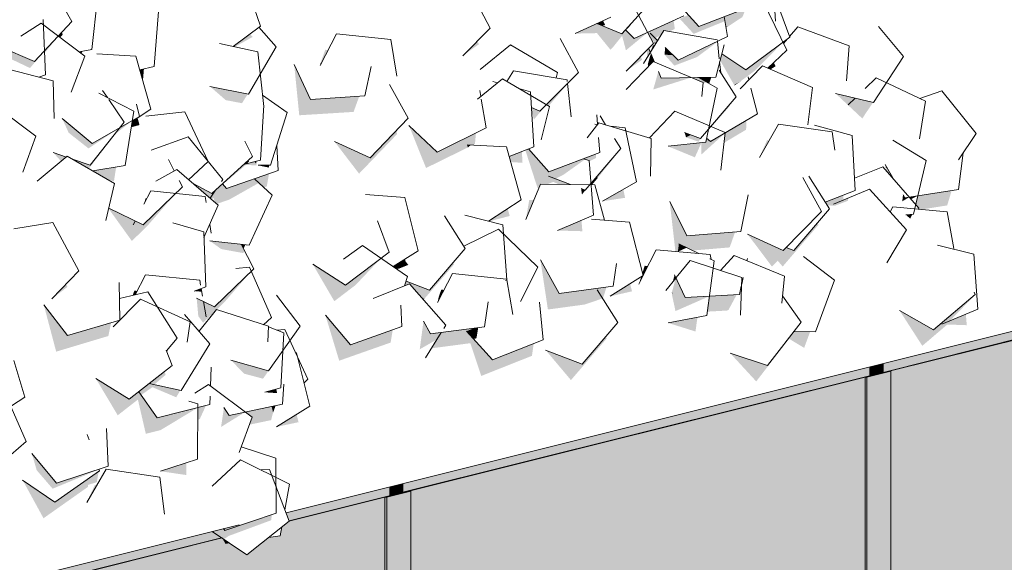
# Model space of a CAD drawing. Header units: millimetres. Extents: x 7522813 to 7573737, y -9734 to 10800.
# Tile 37 of 71: x 7538520 to 7540096, y 2394 to 3263. Entities that reach past the tile are written whole.
import ezdxf

# ---------------------------------------------------------------- set-up
doc = ezdxf.new("R2010")
doc.units = ezdxf.units.MM
doc.header["$MEASUREMENT"] = 0
for name, color, linetype in [('Nowe_2025-10-27 Żywopłot', 7, 'Continuous'), ('Nowe_280-A Dachy Powłoki', 7, 'Continuous'), ('Nowe_290-A Ściany kurtynowe', 7, 'Continuous')]:
    doc.layers.add(name, color=color, linetype=linetype)
for name, color, linetype, lineweight, true_color in [('Nowe_2025-10-27 Żywopłot_Nr_pióra__81', 7, 'Continuous', 13, 0x6a6a6a), ('Nowe_2025-10-27 Żywopłot_Nr_pióra__82', 7, 'Continuous', 13, 0xaaaaaa), ('Nowe_280-A Dachy Powłoki_Nr_pióra__61', 7, 'Continuous', 13, 0x6a6a6a), ('Nowe_280-A Dachy Powłoki_Nr_pióra__81', 7, 'Continuous', 13, 0x6a6a6a), ('Nowe_290-A Ściany kurtynowe_Nr_pióra__81', 7, 'Continuous', 13, 0x6a6a6a)]:
    doc.layers.add(name, color=color, linetype=linetype, lineweight=lineweight, true_color=true_color)
doc.layers.add('Nowe_290-A Ściany kurtynowe_Nr_pióra__87', color=7, linetype='Continuous', lineweight=13)

# ---------------------------------------------------------------- blocks, each defined once
blk = doc.blocks.new('ElemPrzekroju_77', base_point=(6982742.1, 0))
at = {"layer": 'Nowe_280-A Dachy Powłoki_Nr_pióra__81', "linetype": 'Continuous', "lineweight": 0, "true_color": 0x1a1a1a}
for points in [[(7539409.2, 3240.3), (7539443.9, 3241.1), (7539465.6, 3214.4), (7539470, 3219.2), (7539452.4, 3252.8), (7539443.6, 3256.3)], [(7539567.1, 3261.3), (7539525, 3242.2), (7539532.4, 3228.2), (7539533.8, 3228.8), (7539534.9, 3225.8), (7539538.7, 3225.9), (7539540.9, 3229.5), (7539529, 3240.9), (7539566.9, 3259.2)], [(7539652.9, 3251.1), (7539650, 3251.7), (7539650.3, 3250.1)], [(7538862.8, 3220.9), (7538861.6, 3219.9), (7538862.2, 3219.8)], [(7539009.1, 3214.5), (7539001.6, 3193.5), (7539002.9, 3193.6), (7539013.6, 3214)], [(7539252.5, 3228.4), (7539229.1, 3205), (7539255.1, 3223.4)], [(7539518.6, 3192.7), (7539529.3, 3210.4), (7539526.7, 3216.6), (7539523.8, 3213.6), (7539524.4, 3204.1)], [(7538615.3, 3210.9), (7538619.3, 3207.9), (7538619.8, 3211.8)], [(7539513.8, 3203.6), (7539490.5, 3180.1), (7539516.3, 3198.7)], [(7539643.5, 3207.9), (7539640.9, 3197.7), (7539663.5, 3158), (7539673.8, 3164.1), (7539697.4, 3181.6), (7539693.1, 3190.6), (7539682.2, 3182.5)], [(7538712.4, 3182.1), (7538717.3, 3164.5), (7538718.9, 3183.7)], [(7538985.6, 3135.1), (7538959.4, 3190.8), (7538967.5, 3109.6), (7539054.4, 3115), (7539063.5, 3140)], [(7539525.3, 3191.6), (7539525.6, 3187.3), (7539529, 3190.9)], [(7539717.3, 3184.9), (7539721.6, 3183), (7539729.8, 3188.2), (7539727, 3194)], [(7539615.9, 3170.4), (7539606.6, 3170.2), (7539612.7, 3166.6)], [(7538824.6, 3155.8), (7538849.8, 3133.9), (7538847.9, 3151.2)], [(7539857.3, 3137.1), (7539825.6, 3144.7), (7539868.6, 3104.4), (7539874.1, 3112.9), (7539846, 3126.2)], [(7538605.3, 3090.2), (7538588.1, 3104.6), (7538598.5, 3081.6)], [(7538698.7, 3090.5), (7538711.9, 3094), (7538708.7, 3105.5), (7538700.1, 3099.8)], [(7539143, 3093.4), (7539170.4, 3025.2), (7539237.3, 3058.1), (7539236.1, 3062.4), (7539245.1, 3061.9), (7539248.7, 3063.7), (7539250.2, 3081.1), (7539188.4, 3050.7)], [(7539649.1, 3081.4), (7539647.2, 3065.5), (7539682.6, 3086.5), (7539683.2, 3101.7)], [(7539024, 3067.4), (7539063.2, 3016.2), (7539123.9, 3079.3), (7539123, 3085.2), (7539081.2, 3041.7)], [(7539716.2, 3069.9), (7539703.8, 3041.9), (7539719.5, 3069.5)], [(7538594.9, 3042.8), (7538573.5, 3050.2), (7538586.5, 3035.8)], [(7539323.7, 3051.6), (7539303.1, 3043.5), (7539305.6, 3034.8), (7539324.8, 3033.5)], [(7539334.2, 3055.7), (7539329.3, 3053.8), (7539348.8, 2993.3), (7539351.4, 2994.3), (7539353.5, 2999.4), (7539364.5, 2999.3), (7539374.2, 3003), (7539374.4, 3002.8), (7539373.8, 3009.4), (7539366.4, 3012.3), (7539372.9, 3020), (7539372.8, 3021.2), (7539366.9, 3018.9)], [(7538628.9, 3031.1), (7538602.8, 3040.1), (7538628, 3025.6)], [(7538674.5, 3026.8), (7538636.9, 3020.5), (7538659.1, 3007.7), (7538670.9, 3003.7)], [(7539905.4, 3030.8), (7539906.5, 3024), (7539907.3, 3027.5)], [(7538895.7, 3007.9), (7538910.9, 2994), (7538915.5, 2995.6), (7538919.1, 3016.1)], [(7539444.2, 3012.4), (7539434.3, 3000.8), (7539434.5, 2998.5), (7539436.1, 2998.5), (7539444.9, 3008.9)], [(7538824.9, 2976.8), (7538827.2, 2974.8), (7538830.1, 2977.5), (7538832.1, 2970.6), (7538835.5, 2967.7), (7538855.6, 2974.7), (7538866.4, 2997.7), (7538851.3, 2992.4), (7538844.9, 3000.1), (7538833.6, 2989.8)], [(7539486.1, 2991.1), (7539452.6, 2972), (7539488.9, 2977.5)], [(7539809.3, 2970.7), (7539812.5, 2965.5), (7539824.5, 2964.7), (7539822.3, 2967.2), (7539838.4, 2973.9), (7539838, 2981.8)], [(7539954.1, 2966.8), (7539959.2, 2960.9), (7539958.3, 2959.4), (7539963.5, 2958.9), (7540004.4, 2965.3), (7540011.6, 2989.2), (7539957.4, 2980.7)], [(7539335.5, 2973.9), (7539330.1, 2942.7), (7539343, 2973.8)], [(7539560.3, 2971.7), (7539569.5, 2891.5), (7539573.3, 2891.2), (7539573.4, 2891.2), (7539575, 2903.7), (7539596.9, 2893.1), (7539656.3, 2898.1), (7539665, 2922.8), (7539587.6, 2916.4)], [(7538662.3, 2960.3), (7538699.6, 2908.4), (7538723.7, 2931.8), (7538701.5, 2934.2), (7538704.7, 2940.3), (7538662.5, 2961)], [(7539270.6, 2939.9), (7539270.9, 2939.8), (7539304.3, 2948.4), (7539301.1, 2960)], [(7539380.9, 2925.1), (7539420.6, 2924), (7539419.1, 2941.3)], [(7539742, 2893.1), (7539685, 2919.2), (7539723.9, 2867.5), (7539733.1, 2876.9), (7539741.1, 2867.5), (7539798.2, 2934), (7539797.5, 2937.7), (7539759.1, 2893.1), (7539746.7, 2897.9)], [(7538824.6, 2908.4), (7538842.5, 2895.5), (7538852.8, 2905.4)], [(7538874.6, 2903.1), (7538878.3, 2896), (7538881.3, 2902.4)], [(7538989, 2871.3), (7539023.6, 2812), (7539057.5, 2837.8), (7539049.3, 2843.4), (7539041.7, 2837.6)], [(7539136.6, 2879.3), (7539117.9, 2867.5), (7539123.8, 2863.5), (7539127.4, 2864.3), (7539137.5, 2875.9)], [(7539136, 2836.4), (7539144.1, 2839.7), (7539165, 2815.9), (7539168.1, 2816.3), (7539214.9, 2870.6), (7539214.2, 2874.3), (7539175.7, 2829.7), (7539138.5, 2844.2)], [(7539383.4, 2824.3), (7539353.4, 2878.2), (7539365.4, 2798.7), (7539424.4, 2806.7), (7539444.5, 2830.1), (7539453.4, 2816), (7539459.2, 2834.5)], [(7539520.3, 2868.7), (7539516.9, 2858.1), (7539518.1, 2853.6), (7539525.4, 2868.2)], [(7539510.8, 2839.1), (7539517.9, 2853.3), (7539514.7, 2851.2)], [(7538571.3, 2815.8), (7538596.6, 2834.9), (7538594.2, 2839.4)], [(7539465.3, 2819.9), (7539500, 2827.8), (7539496.9, 2839.9)], [(7538700.9, 2821.4), (7538705, 2822.4), (7538708.2, 2828.4), (7538703.6, 2828.9)], [(7539194.8, 2830.5), (7539190.8, 2819.3), (7539194, 2819.7), (7539199.3, 2830)], [(7539563.7, 2825.7), (7539564, 2822.1), (7539564.5, 2825.4)], [(7538596.6, 2756.9), (7538558.7, 2806), (7538578.5, 2731.3), (7538662, 2756.3), (7538666.4, 2777.8)], [(7538805.9, 2788.2), (7538813.6, 2777.5), (7538833.7, 2796.9), (7538835, 2798.5), (7538835.3, 2798.4), (7538847.5, 2810.2), (7538845, 2815.9), (7538831.7, 2803.1), (7538814.3, 2811.6), (7538818.6, 2786.9)], [(7539620.6, 2795.3), (7539651.4, 2797), (7539622.1, 2806.6)], [(7539009.3, 2789.8), (7539031.4, 2716.8), (7539113.7, 2745.8), (7539117.1, 2766.2), (7539049.5, 2742.4)], [(7539928.2, 2797.1), (7539964.6, 2740.6), (7540004.6, 2774.7), (7540035.7, 2773.6), (7540034.3, 2791), (7539995.8, 2775), (7539995.7, 2777.2), (7539982.7, 2766.2)], [(7539558, 2777.2), (7539601.6, 2763.5), (7539604.7, 2786.2)], [(7539194.6, 2761.9), (7539179.1, 2736.6), (7539241.3, 2744.8), (7539258.8, 2692.4), (7539339.9, 2724.6), (7539342.7, 2744.1), (7539276.9, 2718), (7539234.9, 2763.9), (7539247.3, 2768.8)], [(7539716.9, 2709.1), (7539657.3, 2728.7), (7539698.8, 2683.6), (7539751.5, 2751.8), (7539775.5, 2737.3), (7539785, 2763), (7539758.9, 2763.6)], [(7539420.4, 2711.2), (7539361.8, 2733.8), (7539402.3, 2685.7), (7539459.4, 2752.2), (7539458.7, 2755.9)], [(7538858, 2717.7), (7538879.6, 2695.9), (7538880.4, 2711.4)], [(7538695.1, 2655), (7538642, 2688.1), (7538677, 2629.4), (7538709.3, 2654.6), (7538721.9, 2599.8), (7538745.4, 2605.6), (7538745.4, 2626.7), (7538740, 2625.3), (7538710.6, 2667.1)], [(7538923.2, 2643.6), (7538880.9, 2634.6), (7538892, 2626.3), (7538887.5, 2614.3), (7538922.5, 2621.7), (7538925.6, 2633.8)], [(7538963.3, 2630.8), (7538931.3, 2610.9), (7538966.4, 2618.4)], [(7538539.5, 2568.4), (7538547.3, 2541.5), (7538556.3, 2547.9)], [(7538745.2, 2539.8), (7538786.8, 2533.8), (7538786.9, 2553.4)], [(7538576.3, 2490.1), (7538524.8, 2525.7), (7538558.2, 2464.6), (7538629.6, 2515), (7538629.6, 2517.9), (7538643.5, 2522.5), (7538646.6, 2539.8)], [(7538646.8, 2543.2), (7538647.1, 2542.4), (7538647.3, 2543.3)], [(7538640.2, 2517.8), (7538627.4, 2489.9), (7538643.3, 2517.4)]]:
    blk.add_hatch(color=250, dxfattribs=at).paths.add_polyline_path(points)
at = {"layer": 'Nowe_280-A Dachy Powłoki_Nr_pióra__61', "color": 251, "linetype": 'Continuous', "lineweight": 13, "true_color": 0x6a6a6a}
for p, q in [((7541032.7, 2994.7), (7538946.3, 2473.1)), ((7538871.1, 2454.3), (7536546.2, 1873.1))]:
    blk.add_line(p, q, dxfattribs=at)
blk = doc.blocks.new('ElemPrzekroju_199', base_point=(6982742.1, 0))
at = {"layer": 'Nowe_290-A Ściany kurtynowe_Nr_pióra__81', "linetype": 'Continuous', "lineweight": 0, "true_color": 0x1a1a1a}
for points in [[(7539111.5, 2514.4), (7538946.3, 2473.1), (7538951.2, 2460.5), (7539111.5, 2500.6)], [(7537816.6, 2176.9), (7538843.3, 2433.5), (7538828.2, 2443.6), (7537824.4, 2192.7)], [(7537549, 2109.9), (7537809.7, 2175.1), (7537774.4, 2180.2), (7537549, 2123.8)]]:
    blk.add_hatch(color=250, dxfattribs=at).paths.add_polyline_path(points)
at = {"layer": 'Nowe_290-A Ściany kurtynowe_Nr_pióra__87', "color": 7, "linetype": 'Continuous', "lineweight": 13}
for p, q in [((7539111.5, 2500.6), (7538951.2, 2460.5)), ((7538843.3, 2433.5), (7537816.6, 2176.9)), ((7537809.7, 2175.1), (7537549, 2109.9))]:
    blk.add_line(p, q, dxfattribs=at)
blk = doc.blocks.new('ElemPrzekroju_200', base_point=(6982742.1, 0))
at = {"layer": 'Nowe_290-A Ściany kurtynowe_Nr_pióra__81', "linetype": 'Continuous', "lineweight": 0, "true_color": 0x1a1a1a}
blk.add_hatch(color=250, dxfattribs=at).paths.add_polyline_path([(7539879.8, 2706.5), (7539133.5, 2519.9), (7539133.5, 2506.1), (7539879.8, 2692.6)])
at = {"layer": 'Nowe_290-A Ściany kurtynowe_Nr_pióra__87', "color": 7, "linetype": 'Continuous', "lineweight": 13}
blk.add_line((7539879.8, 2692.6), (7539133.5, 2506.1), dxfattribs=at)
blk = doc.blocks.new('ElemPrzekroju_201', base_point=(6982742.1, 0))
at = {"layer": 'Nowe_290-A Ściany kurtynowe_Nr_pióra__81', "linetype": 'Continuous', "lineweight": 0, "true_color": 0x1a1a1a}
blk.add_hatch(color=250, dxfattribs=at).paths.add_polyline_path([(7539901.8, 2712), (7539901.8, 2698.1), (7541464.3, 3088.8), (7541464.3, 3102.6), (7541035.3, 2995.4), (7541034.6, 2994.3), (7541032.7, 2994.7)])
at = {"layer": 'Nowe_290-A Ściany kurtynowe_Nr_pióra__87', "color": 7, "linetype": 'Continuous', "lineweight": 13}
blk.add_line((7541464.3, 3088.8), (7539901.8, 2698.1), dxfattribs=at)
blk = doc.blocks.new('ElemPrzekroju_216', base_point=(6982742.1, 0))
at = {"layer": 'Nowe_290-A Ściany kurtynowe_Nr_pióra__81', "linetype": 'Continuous', "lineweight": 0, "true_color": 0x1a1a1a}
for points in [[(7539901.8, 2698.1), (7539901.8, 2697.4), (7541467.1, 3088.8), (7541464.3, 3088.8)], [(7539911.4, 2699.8), (7539914.1, 2699.8), (7539914.1, 1951.4), (7541457.5, 2337.3), (7541457.5, 3086.4)], [(7539879.8, 2692.6), (7539882.5, 2692.6), (7539882.5, 2707.2), (7539879.8, 2706.5)], [(7539882.5, 2692.6), (7539892.2, 2695), (7539892.2, 2709.6), (7539882.5, 2707.2)]]:
    blk.add_hatch(color=250, dxfattribs=at).paths.add_polyline_path(points)
at = {"layer": 'Nowe_290-A Ściany kurtynowe_Nr_pióra__87', "color": 7, "linetype": 'Continuous', "lineweight": 13}
for p, q in [((7541457.5, 3086.4), (7539911.4, 2699.8)), ((7539882.5, 2707.2), (7539882.5, 2692.6))]:
    blk.add_line(p, q, dxfattribs=at)
blk = doc.blocks.new('ElemPrzekroju_217', base_point=(6982742.1, 0))
at = {"layer": 'Nowe_290-A Ściany kurtynowe_Nr_pióra__81', "linetype": 'Continuous', "lineweight": 0, "true_color": 0x1a1a1a}
for points in [[(7539892.2, 2709.6), (7539892.2, 2695), (7539901.8, 2697.4), (7539901.8, 2712)], [(7539879.8, 2692.6), (7539133.5, 2506.1), (7539133.5, 2505.4), (7539882.5, 2692.6)], [(7539872.9, 2690.2), (7539143.1, 2507.8), (7539145.9, 2507.8), (7539145.9, 1759.4), (7539872.9, 1941.1)], [(7539111.5, 2500.6), (7539114.3, 2500.6), (7539114.3, 2515.1), (7539111.5, 2514.4)], [(7539123.9, 2517.5), (7539114.3, 2515.1), (7539114.3, 2500.6), (7539123.9, 2503)]]:
    blk.add_hatch(color=250, dxfattribs=at).paths.add_polyline_path(points)
at = {"layer": 'Nowe_290-A Ściany kurtynowe_Nr_pióra__87', "color": 7, "linetype": 'Continuous', "lineweight": 13}
for p, q in [((7539901.8, 2697.4), (7539901.8, 2712)), ((7539872.9, 2690.2), (7539143.1, 2507.8)), ((7539114.3, 2515.1), (7539114.3, 2500.6))]:
    blk.add_line(p, q, dxfattribs=at)
blk = doc.blocks.new('ElemPrzekroju_218', base_point=(6982742.1, 0))
at = {"layer": 'Nowe_290-A Ściany kurtynowe_Nr_pióra__81', "linetype": 'Continuous', "lineweight": 0, "true_color": 0x1a1a1a}
for points in [[(7539133.5, 2519.9), (7539123.9, 2517.5), (7539123.9, 2503), (7539133.5, 2505.4)], [(7537811.5, 2174.9), (7537558.6, 2111.6), (7537561.4, 2111.6), (7537561.4, 1363.2), (7539104.7, 1749.1), (7539104.7, 2498.2), (7538950.9, 2459.7), (7538939.5, 2450.7), (7538937, 2436.5), (7538918.5, 2433.9), (7538883.8, 2406.3), (7538855.7, 2425.1), (7538849.8, 2424.3), (7538845.9, 2431.8), (7538844, 2433), (7537816.2, 2176.1), (7537815.4, 2174.3)], [(7538951.3, 2460.1), (7538950.9, 2459.7), (7539114.3, 2500.6), (7539111.5, 2500.6), (7538951.2, 2460.5)], [(7537816.2, 2176.1), (7538844, 2433), (7538843.3, 2433.5), (7537816.6, 2176.9)]]:
    blk.add_hatch(color=250, dxfattribs=at).paths.add_polyline_path(points)
at = {"layer": 'Nowe_290-A Ściany kurtynowe_Nr_pióra__87', "color": 7, "linetype": 'Continuous', "lineweight": 13}
for p, q in [((7539133.5, 2505.4), (7539133.5, 2519.9)), ((7539104.7, 2498.2), (7538950.9, 2459.7)), ((7538844, 2433), (7537816.2, 2176.1))]:
    blk.add_line(p, q, dxfattribs=at)
blk = doc.blocks.new('ElemPrzekroju_306', base_point=(6982742.1, 0))
at = {"layer": 'Nowe_290-A Ściany kurtynowe_Nr_pióra__81', "linetype": 'Continuous', "lineweight": 0, "true_color": 0x1a1a1a}
for points in [[(7539911.4, 2699.8), (7539892.2, 2695), (7539872.9, 2690.2), (7539875.7, 2690.2), (7539914.1, 2699.8)], [(7539875.7, 2690.2), (7539875.7, 1941.1), (7539914.1, 1950.7), (7539914.1, 2699.8)], [(7539872.9, 1941.1), (7539875.7, 1941.1), (7539875.7, 2690.2), (7539872.9, 2690.2)]]:
    blk.add_hatch(color=250, dxfattribs=at).paths.add_polyline_path(points)
at = {"layer": 'Nowe_290-A Ściany kurtynowe_Nr_pióra__87', "color": 7, "linetype": 'Continuous', "lineweight": 13}
for p, q in [((7539872.9, 2690.2), (7539892.2, 2695)), ((7539914.1, 2699.8), (7539875.7, 2690.2)), ((7539901.8, 2697.4), (7539892.2, 2695)), ((7539911.4, 2699.8), (7539901.8, 2697.4)), ((7539911.4, 2699.8), (7539914.1, 2699.8)), ((7539914.1, 1950.7), (7539914.1, 2699.8)), ((7539875.7, 2690.2), (7539872.9, 2690.2)), ((7539872.9, 2690.2), (7539872.9, 1941.1)), ((7539875.7, 1941.1), (7539875.7, 2690.2)), ((7539872.9, 1941.1), (7539875.7, 1941.1)), ((7539875.7, 1941.1), (7539914.1, 1950.7))]:
    blk.add_line(p, q, dxfattribs=at)
blk = doc.blocks.new('ElemPrzekroju_308', base_point=(6982742.1, 0))
at = {"layer": 'Nowe_290-A Ściany kurtynowe_Nr_pióra__81', "linetype": 'Continuous', "lineweight": 0, "true_color": 0x1a1a1a}
for points in [[(7539143.1, 2507.8), (7539123.9, 2503), (7539104.7, 2498.2), (7539107.5, 2498.2), (7539145.9, 2507.8)], [(7539107.5, 2498.2), (7539107.5, 1749.1), (7539145.9, 1758.7), (7539145.9, 2507.8)], [(7539104.7, 1749.1), (7539107.5, 1749.1), (7539107.5, 2498.2), (7539104.7, 2498.2)]]:
    blk.add_hatch(color=250, dxfattribs=at).paths.add_polyline_path(points)
at = {"layer": 'Nowe_290-A Ściany kurtynowe_Nr_pióra__87', "color": 7, "linetype": 'Continuous', "lineweight": 13}
for p, q in [((7539145.9, 2507.8), (7539107.5, 2498.2)), ((7539143.1, 2507.8), (7539133.5, 2505.4)), ((7539143.1, 2507.8), (7539145.9, 2507.8)), ((7539145.9, 1758.7), (7539145.9, 2507.8)), ((7539104.7, 2498.2), (7539114.3, 2500.6)), ((7539107.5, 2498.2), (7539104.7, 2498.2)), ((7539104.7, 2498.2), (7539104.7, 1749.1)), ((7539107.5, 1749.1), (7539107.5, 2498.2)), ((7539114.3, 2500.6), (7539123.9, 2503)), ((7539133.5, 2505.4), (7539123.9, 2503)), ((7539104.7, 1749.1), (7539107.5, 1749.1)), ((7539107.5, 1749.1), (7539145.9, 1758.7))]:
    blk.add_line(p, q, dxfattribs=at)
blk = doc.blocks.new('ElemPrzekroju_351', base_point=(6982742.1, 0))
at = {"layer": 'Nowe_2025-10-27 Żywopłot_Nr_pióra__81', "linetype": 'Continuous', "lineweight": 0, "true_color": 0x1a1a1a}
for points in [[(7539647.4, 3267.5), (7539650, 3251.7), (7539652.9, 3251.1), (7539676.7, 3266.9), (7539682.6, 3281.2)], [(7539510.5, 3269.8), (7539494.7, 3252.3), (7539496.1, 3251.8)], [(7539590.3, 3270.5), (7539576.6, 3263.9), (7539598.7, 3239.9), (7539648.6, 3260.3), (7539647.4, 3267.5), (7539607.1, 3251.8)], [(7539453.7, 3261), (7539443.6, 3256.4), (7539452.2, 3252.8), (7539457.1, 3254.1)], [(7539452.4, 3252.8), (7539470, 3219.2), (7539484.1, 3236.8), (7539490.3, 3213.6), (7539525, 3242.2), (7539503.7, 3232.5), (7539489.6, 3246.6), (7539483.7, 3239.9)], [(7539494.7, 3252.3), (7539489.6, 3246.6), (7539490.4, 3245.8), (7539496.1, 3251.8)], [(7539529, 3240.9), (7539537, 3233.3), (7539545.7, 3237.3), (7539550.7, 3245.5), (7539560, 3243.9), (7539568.5, 3247.8), (7539566.9, 3259.2)], [(7539529.2, 3210.8), (7539529.3, 3210.4), (7539536.1, 3221.5), (7539533.9, 3221.8)], [(7539538.7, 3225.9), (7539534.9, 3225.8), (7539537.2, 3223.3)], [(7539565.9, 3205.7), (7539553.1, 3217.9), (7539552, 3206.7)], [(7539586.9, 3204.1), (7539604.1, 3202.8), (7539636.8, 3227.2), (7539636.7, 3228.1)], [(7539637.3, 3222), (7539638, 3215.5), (7539638.5, 3215.7)], [(7539741.7, 3226.6), (7539693.1, 3190.6), (7539697.4, 3181.6)], [(7539530.2, 3208.4), (7539525.3, 3191.6), (7539529, 3190.9), (7539533.7, 3195.8), (7539535.9, 3194.8)], [(7539552, 3206.7), (7539567.8, 3189.1), (7539604.1, 3202.8), (7539586.9, 3204.1), (7539574.1, 3197.9), (7539565.9, 3205.7)], [(7539001.6, 3193.5), (7539000.7, 3189.3), (7539002.9, 3193.6)], [(7539542.2, 3179.9), (7539534, 3150.9), (7539594.7, 3170), (7539546.8, 3169)], [(7539594.7, 3170), (7539614, 3161.8), (7539613.9, 3160.4), (7539619.6, 3162.6), (7539606.6, 3170.2)], [(7539612.7, 3166.6), (7539623.5, 3160.4), (7539627, 3170.7), (7539615.9, 3170.4)], [(7539396.7, 3160.6), (7539362.8, 3126.5), (7539366.5, 3124.3), (7539396.7, 3159.9)], [(7539673.8, 3164.1), (7539663.5, 3158), (7539664.4, 3157.4)], [(7539857.3, 3137.1), (7539846, 3126.2), (7539874.1, 3112.9), (7539885.8, 3130.2)], [(7539339.2, 3122.3), (7539339.7, 3114.7), (7539343.1, 3102.8), (7539362.8, 3126.5), (7539352.5, 3116.1)], [(7539626.5, 3091.7), (7539627.4, 3091.3), (7539656.5, 3124.4), (7539655.6, 3125.8)], [(7539626.5, 3091.7), (7539622.2, 3086.7), (7539622, 3086)], [(7539617.9, 3066.7), (7539557.8, 3059.9), (7539600.6, 3042.3), (7539610.9, 3065.1), (7539610.8, 3046.6), (7539649.1, 3081.2), (7539649.1, 3081.4), (7539625.6, 3067.5), (7539619.2, 3072.7)], [(7539594.1, 3078.1), (7539584.2, 3081.9), (7539586.5, 3074.3)], [(7539594.1, 3078.1), (7539586.5, 3074.3), (7539606.3, 3067.3), (7539622.2, 3086.7), (7539609.8, 3072.2)], [(7539242.2, 3062.1), (7539236.1, 3062.4), (7539237.3, 3058.1)], [(7539442.2, 3047.6), (7539421.7, 3039.8), (7539431.3, 3037.4), (7539431.4, 3035.6), (7539442.2, 3041.2)], [(7539474.9, 3048.4), (7539444.2, 3012.4), (7539444.9, 3008.9), (7539475.2, 3047)], [(7539372.8, 3021.2), (7539372.9, 3020), (7539390.4, 3014.5), (7539424.8, 3039), (7539421.7, 3039.8)], [(7539906.5, 3024), (7539908.5, 3019), (7539919.8, 3006), (7539907.3, 3027.5)], [(7539372.9, 3020), (7539366.4, 3012.3), (7539377.7, 3007.9), (7539390.4, 3014.5)], [(7539373.8, 3009.4), (7539374.4, 3002.8), (7539383, 2999.1), (7539401.4, 2998.9)], [(7539418.5, 2992.3), (7539419.8, 2983.4), (7539423.1, 2986.8), (7539432.3, 2998.5), (7539425, 2989.9)], [(7539432.3, 2998.5), (7539432.5, 2998.5), (7539434.3, 3000.8)], [(7539423.1, 2986.8), (7539419.8, 2983.4), (7539420.3, 2983.2)], [(7539933.7, 2982.2), (7539932.5, 2971.9), (7539943.8, 2978.6), (7539936.5, 2977.4)], [(7539943.8, 2978.6), (7539946.5, 2975.4), (7539957.4, 2980.7)], [(7539822.3, 2967.2), (7539824.5, 2964.7), (7539845.3, 2972.6), (7539846.3, 2977.2)], [(7539800.8, 2953.3), (7539746.7, 2897.9), (7539747.6, 2897.5), (7539801.1, 2952.7)], [(7539938.4, 2950.3), (7539945.2, 2944), (7539948.5, 2951.2)], [(7539573.4, 2891.2), (7539587.5, 2897.7), (7539575, 2903.7)], [(7539098.4, 2880.9), (7539049.3, 2843.4), (7539057.5, 2837.8)], [(7539127.4, 2864.3), (7539142, 2870.1), (7539137.5, 2875.9)], [(7539570.5, 2849.2), (7539568.2, 2854.2), (7539565, 2842.4)], [(7539297.5, 2845.1), (7539299.2, 2845.1), (7539299.4, 2845.8)], [(7539569.9, 2848.4), (7539563.7, 2825.7), (7539564.5, 2825.4), (7539577.8, 2833.4), (7539570.5, 2849.2)], [(7539444.5, 2830.1), (7539424.4, 2806.7), (7539453, 2816.5)], [(7539564, 2822.1), (7539569.6, 2796.2), (7539623.9, 2820), (7539584.9, 2817.9), (7539577.8, 2833.4), (7539564.5, 2825.4)], [(7539623.9, 2820), (7539622.1, 2806.6), (7539651.4, 2797), (7539654.3, 2797.9), (7539667.5, 2822.4)], [(7539995.7, 2777.2), (7539995.8, 2775), (7540008.6, 2780.4), (7540048.1, 2821.2), (7540048.1, 2821.9)], [(7539165, 2815.9), (7539166.3, 2814.4), (7539168.1, 2816.3)], [(7539190.8, 2819.3), (7539188.9, 2809.9), (7539194, 2819.7)], [(7539166.3, 2780.2), (7539160.3, 2735), (7539187.9, 2750.9), (7539194.6, 2761.9), (7539177.7, 2759.6)], [(7539234.9, 2763.9), (7539246.1, 2751.6), (7539251, 2752.6), (7539253.9, 2769.7), (7539247.3, 2768.8)], [(7539760.6, 2765.8), (7539758.9, 2763.6), (7539759.8, 2763.6), (7539761, 2765.1)]]:
    blk.add_hatch(color=250, dxfattribs=at).paths.add_polyline_path(points)
at = {"layer": 'Nowe_2025-10-27 Żywopłot_Nr_pióra__82', "color": 253, "linetype": 'Continuous', "lineweight": 13, "true_color": 0xaaaaaa}
for p, q in [((7539273.2, 3249), (7539232.7, 3327.1)), ((7539483.7, 3239.9), (7539542.3, 3305.1)), ((7539534.4, 3224.3), (7539493.5, 3302.2)), ((7539729.8, 3260), (7539727.3, 3294.5)), ((7539581.5, 3280.1), (7539607.1, 3251.8)), ((7539607.1, 3251.8), (7539688.4, 3283.4)), ((7539747.9, 3213.8), (7539709.6, 3293)), ((7539752.4, 3234.6), (7539731.5, 3292.3)), ((7539409.2, 3240.3), (7539466, 3266.8)), ((7539503.7, 3232.5), (7539583.2, 3268.6)), ((7539652.7, 3235.8), (7539647.4, 3267.5)), ((7539229.1, 3205), (7539273.2, 3249)), ((7539443.6, 3256.4), (7539483.7, 3239.9)), ((7539489.6, 3246.6), (7539503.7, 3232.5)), ((7539765.5, 3251.1), (7539752.1, 3235.7)), ((7539847.3, 3221), (7539765.5, 3251.1)), ((7539934.4, 3203.8), (7539894.6, 3251.5)), ((7539027.2, 3240.1), (7539000.7, 3189.3)), ((7539113.8, 3230.9), (7539027.2, 3240.1)), ((7539123.9, 3172.1), (7539113.8, 3230.9)), ((7539414.2, 3178.3), (7539385, 3232.6)), ((7539550.7, 3245.5), (7539518.6, 3192.7)), ((7539529, 3240.9), (7539540.9, 3229.5)), ((7539636.5, 3230.5), (7539550.7, 3245.5)), ((7539574.1, 3197.9), (7539652.7, 3235.8)), ((7539636.6, 3229.3), (7539636.5, 3230.5)), ((7539682.2, 3182.5), (7539752.4, 3234.6)), ((7539748.8, 3231.9), (7539742.6, 3224.7)), ((7539305.6, 3222.4), (7539257.2, 3183)), ((7539380.9, 3178.2), (7539305.6, 3222.4)), ((7539490.5, 3180.1), (7539534.4, 3224.3)), ((7539526.7, 3216.6), (7539529.3, 3210.4)), ((7539553.1, 3217.9), (7539574.1, 3197.9)), ((7539633.9, 3170.8), (7539647.3, 3222.5)), ((7539639.6, 3200.1), (7539636.7, 3228.1)), ((7539843.4, 3164.8), (7539847.3, 3221)), ((7539530.2, 3208.4), (7539535.9, 3194.8)), ((7539643.5, 3207.9), (7539682.2, 3182.5)), ((7539717.3, 3184.9), (7539747.9, 3213.8)), ((7539886.7, 3130), (7539934.4, 3203.8)), ((7538959.4, 3190.8), (7538985.6, 3135.1)), ((7539072.4, 3140.6), (7539082.6, 3187.6)), ((7539533.7, 3195.8), (7539490.7, 3150.7)), ((7539614, 3161.8), (7539533.7, 3195.8)), ((7539641.9, 3177.9), (7539640.2, 3195)), ((7539708.7, 3188.6), (7539673.2, 3151.7)), ((7539788.9, 3154.3), (7539708.7, 3188.6)), ((7539292.5, 3167.9), (7539252.9, 3135.6)), ((7539367.8, 3123.6), (7539292.5, 3167.9)), ((7539310.1, 3181), (7539299.7, 3163.6)), ((7539396, 3166.6), (7539310.1, 3181)), ((7539352.5, 3116.1), (7539414.2, 3178.3)), ((7539378.7, 3169.5), (7539380.9, 3178.2)), ((7539542.2, 3179.9), (7539546.8, 3169)), ((7539546.8, 3169), (7539633.9, 3170.8)), ((7539636.5, 3152.9), (7539606.6, 3170.2)), ((7539666.7, 3138.9), (7539639.4, 3181.8)), ((7539687.1, 3166.1), (7539685.8, 3171.2)), ((7539890.8, 3169.5), (7539873, 3152.3)), ((7539969.7, 3132.1), (7539890.8, 3169.5)), ((7539142, 3104.9), (7539112, 3158.8)), ((7539284.7, 3161.5), (7539277.2, 3163.5)), ((7539337.8, 3147.2), (7539319, 3152.2)), ((7539396.3, 3163.9), (7539396, 3166.6)), ((7539402.6, 3107.1), (7539396.7, 3160.6)), ((7539611.5, 3139.9), (7539614, 3161.8)), ((7539617.9, 3066.7), (7539636.5, 3152.9)), ((7539700.7, 3112), (7539690.4, 3152.8)), ((7539781.6, 3094.1), (7539788.9, 3154.3)), ((7538985.6, 3135.1), (7539072.4, 3140.6)), ((7539257.9, 3139.7), (7539256.3, 3149.2)), ((7539342.9, 3059.1), (7539337.8, 3147.2)), ((7539609.8, 3072.2), (7539666.7, 3138.9)), ((7539825.6, 3144.7), (7539886.7, 3130)), ((7539857.3, 3137.1), (7539846, 3126.2)), ((7539996, 3148.9), (7539960.4, 3136.5)), ((7540050.9, 3080.5), (7539996, 3148.9)), ((7539266.7, 3089.3), (7539258.7, 3135.4)), ((7539339.2, 3122.3), (7539352.5, 3116.1)), ((7539354.4, 3070.2), (7539367.8, 3123.6)), ((7539960.1, 3072.1), (7539969.7, 3132.1)), ((7539081.2, 3041.7), (7539142, 3104.9)), ((7539444.7, 3094.8), (7539443.5, 3110.2)), ((7539457.8, 3094.5), (7539448.8, 3108.8)), ((7539568.8, 3116), (7539528.2, 3073.3)), ((7539649.2, 3082.1), (7539568.8, 3116)), ((7539625.6, 3067.5), (7539700.7, 3112)), ((7539143, 3093.4), (7539188.4, 3050.7)), ((7539188.4, 3050.7), (7539266.7, 3089.3)), ((7539447, 3097.7), (7539428.1, 3073.3)), ((7539444.7, 3094.7), (7539440.7, 3095.2)), ((7539530.5, 3072.6), (7539447, 3097.7)), ((7539489.1, 3089.4), (7539465.4, 3092.2)), ((7539507, 3003), (7539489.1, 3089.4)), ((7539734.3, 3095.5), (7539703.8, 3041.9)), ((7539820.5, 3083), (7539734.3, 3095.5)), ((7539852.5, 3077.3), (7539791.9, 3094)), ((7539448.4, 3049.9), (7539446.4, 3073.9)), ((7539584.2, 3081.9), (7539609.8, 3072.2)), ((7539619.2, 3072.7), (7539625.6, 3067.5)), ((7539642.2, 3021.9), (7539649.1, 3081.4)), ((7539649.1, 3081.8), (7539649.2, 3082.1)), ((7539824.4, 3054), (7539820.5, 3083)), ((7539857, 2989.2), (7539852.5, 3077.3)), ((7540022.4, 3038.5), (7540050.9, 3080.5)), ((7539024, 3067.4), (7539081.2, 3041.7)), ((7539298.9, 3058.9), (7539236.1, 3062.4)), ((7539322.4, 2974), (7539298.9, 3058.9)), ((7539303.2, 3043.5), (7539342.9, 3059.1)), ((7539481.9, 3056.6), (7539472, 3072.2)), ((7539529.8, 3012.4), (7539530.5, 3072.6)), ((7539557.8, 3059.9), (7539617.9, 3066.7)), ((7539970.9, 3037.1), (7539917.4, 3069.7)), ((7539334.2, 3055.7), (7539366.9, 3018.9)), ((7539366.9, 3018.9), (7539448.4, 3049.9)), ((7539425, 2989.9), (7539481.9, 3056.6)), ((7540022.5, 2990.9), (7540029.7, 3049.3)), ((7539431.3, 3037.4), (7539421.7, 3039.8)), ((7539438.6, 2949.6), (7539431.3, 3037.4)), ((7539901.5, 3027), (7539856, 3009)), ((7539959.2, 2960.9), (7539901.5, 3027)), ((7539905.3, 3030.9), (7539919.8, 3006)), ((7539950.4, 2951.4), (7539970.9, 3037.1)), ((7539366.4, 3012.3), (7539401.4, 2998.9)), ((7539803.2, 2955.8), (7539773.6, 3009.9)), ((7539816.3, 2959.6), (7539783.2, 3011.9)), ((7539353.5, 2999.4), (7539330.1, 2942.7)), ((7539440.6, 2998.4), (7539353.5, 2999.4)), ((7539455.9, 2941.7), (7539440.6, 2998.4)), ((7539452.6, 2972), (7539507, 3003)), ((7539136.3, 2978), (7539073.6, 2982.9)), ((7539418.5, 2992.3), (7539425, 2989.9)), ((7539674.4, 2923.6), (7539685.9, 2982.1)), ((7539809.3, 2970.7), (7539857, 2989.2)), ((7539880.2, 2991.3), (7539822.3, 2967.2)), ((7539939.1, 2926.4), (7539880.2, 2991.3)), ((7539933.7, 2982.2), (7539936.5, 2977.4)), ((7539936.5, 2977.4), (7540022.5, 2990.9)), ((7539157.8, 2892.5), (7539136.3, 2978)), ((7539270.6, 2939.9), (7539322.4, 2974)), ((7539560.3, 2971.7), (7539587.6, 2916.4)), ((7539917.5, 2963.3), (7539913.2, 2954.9)), ((7540004.2, 2955), (7539917.5, 2963.3)), ((7539233, 2896.1), (7539200.1, 2948.5)), ((7539293.5, 2934), (7539232.7, 2949.5)), ((7539380.9, 2925.1), (7539438.6, 2949.6)), ((7539742, 2893.1), (7539803.2, 2955.8)), ((7539759.1, 2893.1), (7539816.3, 2959.6)), ((7539938.4, 2950.3), (7539950.4, 2951.4)), ((7539958.3, 2959.4), (7539959.2, 2960.9)), ((7540014.8, 2896.3), (7540004.2, 2955)), ((7539111.3, 2890.6), (7539092.5, 2940.4)), ((7539299.8, 2846), (7539293.5, 2934)), ((7539496, 2938.7), (7539435.3, 2943.2)), ((7539518.1, 2853.4), (7539496, 2938.7)), ((7539286.6, 2927.4), (7539230.6, 2900)), ((7539349.5, 2866.5), (7539286.6, 2927.4)), ((7539587.6, 2916.4), (7539674.4, 2923.6)), ((7539685, 2919.2), (7539742, 2893.1)), ((7539907.6, 2873.3), (7539939.1, 2926.4)), ((7539068.9, 2901.2), (7539038.1, 2879.4)), ((7539140.9, 2851.7), (7539068.9, 2901.2)), ((7539607.1, 2888.2), (7539575, 2903.7)), ((7540046.9, 2887.1), (7539988.7, 2901.5)), ((7539041.7, 2837.6), (7539111.3, 2890.6)), ((7539117.9, 2867.5), (7539157.8, 2892.5)), ((7539175.7, 2829.7), (7539233, 2896.1)), ((7539538.4, 2894.2), (7539518.1, 2853.6)), ((7539625.1, 2886.6), (7539538.4, 2894.2)), ((7539626.6, 2878.8), (7539625.1, 2886.6)), ((7539663.5, 2885.1), (7539641.4, 2861.3)), ((7539744.3, 2852.3), (7539663.5, 2885.1)), ((7539746.7, 2897.9), (7539759.1, 2893.1)), ((7539824, 2845.5), (7539774.7, 2883.8)), ((7540053.7, 2799.2), (7540046.9, 2887.1)), ((7538989, 2871.3), (7539041.7, 2837.6)), ((7539353.4, 2878.2), (7539383.4, 2824.3)), ((7539469.7, 2835.9), (7539475, 2872.6)), ((7539593.1, 2877.1), (7539570.9, 2849.7)), ((7539676, 2849.9), (7539593.1, 2877.1)), ((7539619.7, 2789), (7539631.5, 2876.4)), ((7539631.5, 2876.4), (7539624.7, 2879.7)), ((7539684, 2876.8), (7539684.9, 2880.6)), ((7539212.8, 2856.1), (7539188.9, 2809.9)), ((7539299.4, 2847.2), (7539212.8, 2856.1)), ((7539321.4, 2811.7), (7539349.5, 2866.5)), ((7539465.3, 2819.9), (7539518.1, 2853.4)), ((7539517.9, 2853.3), (7539510.8, 2839.1)), ((7539568.2, 2854.2), (7539584.9, 2817.9)), ((7539739.9, 2808.9), (7539744.3, 2852.3)), ((7539144.1, 2839.7), (7539086, 2816.5)), ((7539136, 2836.4), (7539140.9, 2851.7)), ((7539138.5, 2844.2), (7539175.7, 2829.7)), ((7539202, 2773.8), (7539144.1, 2839.7)), ((7539297.5, 2845.1), (7539299.8, 2846)), ((7539309.3, 2790.8), (7539299.7, 2846)), ((7539570.5, 2849.2), (7539554, 2828.9)), ((7539673.8, 2789.6), (7539676, 2849.9)), ((7539675.6, 2839.3), (7539678, 2849.8)), ((7539793.6, 2762.8), (7539824, 2845.5)), ((7539383.4, 2824.3), (7539469.7, 2835.9)), ((7539477.5, 2777.8), (7539444.5, 2830.1)), ((7539584.9, 2817.9), (7539671.9, 2822.7)), ((7539671.9, 2822.7), (7539674.9, 2836.1)), ((7539982.7, 2766.2), (7540049.3, 2822.9)), ((7540049.3, 2822.9), (7540047.7, 2826.6)), ((7539131.7, 2771.4), (7539129.8, 2805.4)), ((7539264, 2771), (7539269.9, 2811.1)), ((7539358, 2750.1), (7539352.2, 2810.4)), ((7539770.5, 2778.6), (7539741.1, 2820.4)), ((7539009.3, 2789.8), (7539049.5, 2742.4)), ((7539558, 2777.2), (7539619.7, 2789)), ((7539928.2, 2797.1), (7539982.7, 2766.2)), ((7539995.8, 2775), (7540053.7, 2799.2)), ((7539166.3, 2780.2), (7539177.7, 2759.6)), ((7539198.6, 2768.4), (7539202, 2773.8)), ((7539420.4, 2711.2), (7539477.5, 2777.8)), ((7539716.9, 2709.1), (7539770.5, 2778.6)), ((7539049.5, 2742.4), (7539131.7, 2771.4)), ((7539169.6, 2721.2), (7539194.6, 2761.9)), ((7539177.7, 2759.6), (7539264, 2771)), ((7539234.9, 2763.9), (7539276.9, 2718)), ((7539758.9, 2763.6), (7539793.6, 2762.8)), ((7539276.9, 2718), (7539358, 2750.1)), ((7539361.8, 2733.8), (7539420.4, 2711.2)), ((7539657.3, 2728.7), (7539716.9, 2709.1))]:
    blk.add_line(p, q, dxfattribs=at)
blk = doc.blocks.new('ElemPrzekroju_352', base_point=(6982742.1, 0))
at = {"layer": 'Nowe_2025-10-27 Żywopłot_Nr_pióra__81', "linetype": 'Continuous', "lineweight": 0, "true_color": 0x1a1a1a}
for points in [[(7538581.8, 3236.1), (7538559.7, 3212.4), (7538559.8, 3208.9)], [(7538587.7, 3242.5), (7538581.8, 3236.1), (7538584.7, 3233.9), (7538588.9, 3238.8)], [(7538862.8, 3220.9), (7538862.2, 3219.8), (7538864.5, 3219.3), (7538892.9, 3235), (7538888.3, 3239.9)], [(7538544, 3195.6), (7538499.9, 3214.6), (7538500.4, 3202.4), (7538536.6, 3185.2), (7538559.7, 3212.4)], [(7538885.2, 3143.8), (7538847.9, 3151.2), (7538849.8, 3133.9), (7538875.8, 3128.9)], [(7538598.5, 3081.6), (7538630.3, 3056.5), (7538681, 3090.3), (7538636, 3064.6), (7538605.3, 3090.2)], [(7538628.9, 3031.1), (7538628, 3025.6), (7538630.6, 3024.1), (7538674.2, 3080.5), (7538700.4, 3101.3), (7538681, 3090.3), (7538632.9, 3029.8)], [(7538681, 3090.3), (7538686.6, 3097), (7538686.5, 3097.1)], [(7538700.4, 3101.3), (7538700.1, 3099.8), (7538702.7, 3101.5), (7538702.9, 3102.8)], [(7538821.7, 3035.5), (7538791.1, 3007.2), (7538791.7, 3007.1), (7538821.7, 3035.5)], [(7538844.9, 3000.1), (7538845.5, 2999.3), (7538882, 3030.1), (7538899.3, 3029.4), (7538898.7, 3032.3), (7538895.5, 3035.2), (7538878.5, 3030.8)], [(7538886.4, 3038), (7538878.5, 3030.8), (7538883.5, 3032.1), (7538886.9, 3035.7)], [(7538898.6, 3036.1), (7538895.5, 3035.2), (7538898.7, 3032.3)], [(7538919.4, 3029.9), (7538901.7, 3029.5), (7538918.7, 3025.9)], [(7538790.3, 3006.5), (7538790.5, 3006.3), (7538791.7, 3007.1), (7538791.1, 3007.2)], [(7538797.5, 3000.3), (7538824.9, 2976.8), (7538833.6, 2989.8), (7538827.8, 2984.4)], [(7538855.6, 2974.7), (7538902.9, 3001.4), (7538895.7, 3007.9), (7538866.4, 2997.7)], [(7538701.5, 2934.2), (7538723.7, 2931.8), (7538769.8, 2984.5), (7538717.6, 2934), (7538704.7, 2940.3)], [(7538769.8, 2984.5), (7538771.4, 2984.4), (7538771.8, 2986.4)], [(7538721.6, 2976.7), (7538718.9, 2967.4), (7538724, 2977.1)], [(7538842.5, 2895.5), (7538878, 2889), (7538879.8, 2893.1), (7538874.6, 2903.1), (7538852.8, 2905.4)], [(7538890.6, 2859.9), (7538845, 2815.9), (7538847.5, 2810.2)], [(7538799.1, 2828.3), (7538811.5, 2827.2), (7538810.6, 2832.5)], [(7538814.3, 2811.6), (7538803.3, 2817), (7538805.9, 2788.2), (7538818.6, 2786.9)], [(7538755, 2732), (7538755.8, 2730), (7538756.8, 2731.1)], [(7538880.4, 2711.4), (7538879.6, 2695.9), (7538909.5, 2688), (7538918.4, 2700.6)], [(7538727.3, 2680.2), (7538735.3, 2678.4), (7538753.6, 2694.1), (7538752, 2699.5)], [(7538727.3, 2680.2), (7538710.6, 2667.1), (7538714.3, 2661.8), (7538732.5, 2674.4), (7538770.6, 2658.2), (7538777.1, 2669.3)], [(7538912.6, 2666.2), (7538932.2, 2664.9), (7538930.6, 2671.2)], [(7538745.4, 2626.7), (7538745.4, 2605.6), (7538805.1, 2641.6)], [(7538818.1, 2644.9), (7538805.1, 2641.6), (7538805, 2621.5), (7538808.5, 2623.8)], [(7538855.4, 2629.2), (7538847, 2641.9), (7538842.4, 2610.8), (7538880.9, 2634.6)], [(7538923.2, 2643.6), (7538925.6, 2633.8), (7538929.8, 2645)], [(7538547.3, 2541.5), (7538572.8, 2511.9), (7538647, 2542.6), (7538646.8, 2543.2), (7538578.9, 2520.5), (7538556.3, 2547.9)], [(7538828.2, 2443.6), (7538846.8, 2431.1), (7538854.4, 2436.2), (7538922.5, 2461.4), (7538923.8, 2470.5), (7538848.4, 2444.9), (7538846.1, 2448.1)], [(7538846.1, 2448.1), (7538848.4, 2444.9), (7538864.4, 2450.3), (7538871.1, 2454.3)], [(7538845.9, 2431.8), (7538849.8, 2424.3), (7538855.7, 2425.1)]]:
    blk.add_hatch(color=250, dxfattribs=at).paths.add_polyline_path(points)
at = {"layer": 'Nowe_2025-10-27 Żywopłot_Nr_pióra__82', "color": 253, "linetype": 'Continuous', "lineweight": 13, "true_color": 0xaaaaaa}
for p, q in [((7538905.2, 3252.5), (7538876.6, 3335.8)), ((7538603.7, 3259.7), (7538572.8, 3313.2)), ((7538635.3, 3215.1), (7538645.4, 3302.7)), ((7538561.4, 3174.6), (7538557.4, 3262.7)), ((7538735.2, 3187.7), (7538742.2, 3275.6)), ((7538554.2, 3256.9), (7538521.9, 3236)), ((7538544, 3195.6), (7538603.7, 3259.7)), ((7538624.1, 3204.2), (7538554.2, 3256.9)), ((7538861.6, 3219.9), (7538905.2, 3252.5)), ((7538930.8, 3219.4), (7538902.6, 3250.5)), ((7538486.4, 3220.4), (7538544, 3195.6)), ((7538615.3, 3210.9), (7538635.3, 3215.1)), ((7538901.2, 3211.4), (7538839.7, 3224.6)), ((7538886.3, 3143.6), (7538930.8, 3219.4)), ((7538602.7, 3146.7), (7538624.1, 3204.2)), ((7538706.1, 3204.4), (7538643.3, 3207.7)), ((7538730, 3119.6), (7538706.1, 3204.4)), ((7538910.9, 3123.8), (7538901.2, 3211.4)), ((7538573.8, 3164.6), (7538489.5, 3186.7)), ((7538712.4, 3182.1), (7538735.2, 3187.7)), ((7538550.9, 3170.6), (7538561.4, 3174.6)), ((7538575.2, 3104.5), (7538573.8, 3164.6)), ((7538824.6, 3155.8), (7538886.3, 3143.6)), ((7538702.8, 3116.3), (7538647, 3144.8)), ((7538660.6, 3137.9), (7538652.6, 3149.5)), ((7538948.1, 3114), (7538908.9, 3141.7)), ((7538546, 3076.3), (7538475.9, 3128.6)), ((7538687.5, 3098.4), (7538662.5, 3135.1)), ((7538711.9, 3107.8), (7538707.2, 3127.6)), ((7538905.3, 3037.8), (7538910.8, 3125.9)), ((7538910.8, 3125.9), (7538910.7, 3125.9)), ((7538910.7, 3123.7), (7538910.9, 3123.8)), ((7538588.1, 3104.6), (7538636, 3064.6)), ((7538636, 3064.6), (7538711.9, 3107.8)), ((7538688.9, 3029.2), (7538702.8, 3116.3)), ((7538700.1, 3099.8), (7538730, 3119.6)), ((7538784.2, 3115.1), (7538721.7, 3108.3)), ((7538821.7, 3035.6), (7538784.2, 3115.1)), ((7538921.6, 3030), (7538948.1, 3114)), ((7538632.9, 3029.8), (7538687.5, 3098.4)), ((7538525, 3018.7), (7538546, 3076.3)), ((7538789.8, 3075), (7538730.6, 3054)), ((7538845.1, 3006.9), (7538789.8, 3075)), ((7538892.4, 3043.5), (7538880.5, 3068.3)), ((7538933.6, 3021.2), (7538931.5, 3061.1)), ((7538596.2, 3043.9), (7538548.2, 3004.1)), ((7538573.5, 3050.2), (7538594.9, 3042.8)), ((7538671.9, 3000.4), (7538596.2, 3043.9)), ((7538827.8, 2984.4), (7538892.4, 3043.5)), ((7538602.8, 3040.1), (7538632.9, 3029.8)), ((7538636.9, 3020.5), (7538688.9, 3029.2)), ((7538767.5, 3020.5), (7538758, 3038.9)), ((7538790.3, 3006.5), (7538821.7, 3035.6)), ((7538878.5, 3030.8), (7538905.3, 3037.8)), ((7538901.7, 3029.5), (7538921.6, 3030)), ((7538771.4, 3022.7), (7538738.1, 3003.9)), ((7538837.8, 2965.7), (7538771.4, 3022.7)), ((7538851.3, 2992.4), (7538933.6, 3021.2)), ((7538657.7, 2941.1), (7538671.9, 3000.4)), ((7538717.6, 2934), (7538780.6, 2994.9)), ((7538780.6, 2994.9), (7538775.4, 3005)), ((7538797.5, 3000.3), (7538827.8, 2984.4)), ((7538842.8, 3003.4), (7538845.1, 3006.9)), ((7538844.9, 3000.1), (7538851.3, 2992.4)), ((7538924.4, 2981.5), (7538895.7, 3007.9)), ((7538730.1, 2988.8), (7538718.9, 2967.4)), ((7538816.7, 2979.4), (7538730.1, 2988.8)), ((7538818.3, 2970), (7538816.7, 2979.4)), ((7538824.9, 2976.8), (7538833.6, 2989.8)), ((7538887.1, 2901.8), (7538924.4, 2981.5)), ((7538814.9, 2913.9), (7538837.8, 2965.7)), ((7538662.5, 2961), (7538717.6, 2934)), ((7538573, 2937.8), (7538510.9, 2927.8)), ((7538614.7, 2860.4), (7538573, 2937.8)), ((7538704.7, 2940.3), (7538701.5, 2934.2)), ((7538814.6, 2923.3), (7538765.2, 2937.7)), ((7538826.7, 2920.7), (7538824.3, 2935)), ((7538817.8, 2835.2), (7538814.6, 2923.3)), ((7538824.6, 2908.4), (7538887.1, 2901.8)), ((7538894.7, 2863.9), (7538874.6, 2903.1)), ((7538571.3, 2815.8), (7538614.7, 2860.4)), ((7538721.6, 2854.4), (7538705, 2822.4)), ((7538808.3, 2845.6), (7538721.6, 2854.4)), ((7538831.7, 2803.1), (7538894.7, 2863.9)), ((7538887.7, 2866.3), (7538866.2, 2864.6)), ((7538923.1, 2785.8), (7538887.7, 2866.3)), ((7538680.1, 2781.9), (7538679.4, 2842.2)), ((7538809.7, 2837.7), (7538808.3, 2845.6)), ((7538725, 2827.1), (7538679.7, 2816.4)), ((7538772.3, 2753), (7538725, 2827.1)), ((7538799.1, 2828.3), (7538817.8, 2835.2)), ((7538812.8, 2820.2), (7538810.6, 2832.5)), ((7538969, 2772.3), (7538931.2, 2821.5)), ((7538558.7, 2806), (7538596.6, 2756.9)), ((7538713.6, 2815.1), (7538669.5, 2771.2)), ((7538793, 2779), (7538713.6, 2815.1)), ((7538803.3, 2817), (7538831.7, 2803.1)), ((7538818.6, 2786.9), (7538814.3, 2811.6)), ((7538824.3, 2743.8), (7538783.6, 2790.6)), ((7538835, 2798.5), (7538807, 2763.7)), ((7538918, 2771.9), (7538835, 2798.5)), ((7538596.6, 2756.9), (7538680.1, 2781.9)), ((7538788.3, 2746.5), (7538793, 2779)), ((7538910.2, 2774.4), (7538923.1, 2785.8)), ((7538917.2, 2746.9), (7538918, 2771.9)), ((7538942.6, 2761.3), (7538918, 2770.9)), ((7538918.4, 2700.6), (7538969, 2772.3)), ((7538944.4, 2766.9), (7538931.6, 2765.6)), ((7538938.1, 2673.2), (7538942.6, 2761.3)), ((7538981.4, 2687.1), (7538944.4, 2766.9)), ((7538754.9, 2732.4), (7538772.3, 2753)), ((7538778.3, 2669), (7538824.3, 2743.8)), ((7538764.1, 2708.9), (7538754.4, 2733.5)), ((7538963.1, 2729.5), (7538961.7, 2729.6)), ((7538984.5, 2644), (7538963.1, 2729.5)), ((7538528.1, 2658.5), (7538510.9, 2717.1)), ((7538858, 2717.7), (7538918.4, 2700.6)), ((7538695.1, 2655), (7538764.1, 2708.9)), ((7538825.5, 2676.1), (7538826.6, 2706.5)), ((7538642, 2688.1), (7538695.1, 2655)), ((7538727.3, 2680.2), (7538778.3, 2669)), ((7538822, 2678.8), (7538800.5, 2664.8)), ((7538892, 2626.3), (7538822, 2678.8)), ((7538940.6, 2647.3), (7538942.8, 2679.3)), ((7538975.1, 2681.3), (7538981.4, 2687.1)), ((7538530.5, 2587.5), (7538495.3, 2668.1)), ((7538710.6, 2667.1), (7538740, 2625.3)), ((7538912.6, 2666.2), (7538938.1, 2673.2)), ((7538454.8, 2611), (7538528.1, 2658.5)), ((7538805.1, 2647.5), (7538790.9, 2652.2)), ((7538804.9, 2559.3), (7538805.1, 2647.5)), ((7538824.5, 2646.5), (7538825, 2660)), ((7538855.4, 2629.2), (7538940.6, 2647.3)), ((7538740, 2625.3), (7538824.5, 2646.5)), ((7538847, 2641.9), (7538855.4, 2629.2)), ((7538931.3, 2610.9), (7538984.5, 2644)), ((7538871.1, 2569.8), (7538892, 2626.3)), ((7538661.6, 2548.1), (7538659.1, 2608.4)), ((7538493.7, 2555.2), (7538530.5, 2587.5)), ((7538631.1, 2589.9), (7538628.2, 2598.6)), ((7538539.5, 2568.4), (7538578.9, 2520.5)), ((7538929.8, 2561), (7538874.4, 2578.7)), ((7538745.2, 2539.8), (7538804.9, 2559.3)), ((7538873.7, 2558.2), (7538828.1, 2515.7)), ((7538951.8, 2519.2), (7538873.7, 2558.2)), ((7538930.5, 2472.8), (7538929.8, 2561)), ((7538576.3, 2490.1), (7538647.7, 2540.5)), ((7538578.9, 2520.5), (7538661.6, 2548.1)), ((7538658.3, 2543.4), (7538627.4, 2489.9)), ((7538647.7, 2540.5), (7538646.8, 2543.2)), ((7538744.4, 2530.4), (7538658.3, 2543.4)), ((7538920, 2542.4), (7538906.4, 2541.9)), ((7538951.3, 2460.1), (7538920, 2542.4)), ((7538524.8, 2525.7), (7538576.3, 2490.1)), ((7538752, 2471.1), (7538744.4, 2530.4)), ((7538944.5, 2478.1), (7538951.8, 2519.2)), ((7538848.4, 2444.9), (7538930.5, 2472.8)), ((7538883.8, 2406.3), (7538951.3, 2460.1)), ((7538828.2, 2443.6), (7538883.8, 2406.3)), ((7538846.1, 2448.1), (7538848.4, 2444.9)), ((7538937, 2436.5), (7538939.5, 2450.7)), ((7538845.9, 2431.8), (7538849.8, 2424.3)), ((7538918.5, 2433.9), (7538937, 2436.5)), ((7538849.8, 2424.3), (7538855.7, 2425.1))]:
    blk.add_line(p, q, dxfattribs=at)

msp = doc.modelspace()

# ---------------------------------------------------------------- block references
at = {"layer": 'Nowe_2025-10-27 Żywopłot', "lineweight": 0}
for name in ['ElemPrzekroju_351', 'ElemPrzekroju_352']:
    msp.add_blockref(name, (6982742.1, 0), dxfattribs=at)
at = {"layer": 'Nowe_280-A Dachy Powłoki', "lineweight": 0}
msp.add_blockref('ElemPrzekroju_77', (6982742.1, 0), dxfattribs=at)
at = {"layer": 'Nowe_290-A Ściany kurtynowe', "lineweight": 0}
for name in ['ElemPrzekroju_216', 'ElemPrzekroju_201', 'ElemPrzekroju_217', 'ElemPrzekroju_200', 'ElemPrzekroju_306', 'ElemPrzekroju_218', 'ElemPrzekroju_199', 'ElemPrzekroju_308']:
    msp.add_blockref(name, (6982742.1, 0), dxfattribs=at)

doc.saveas('drawing.dxf')
